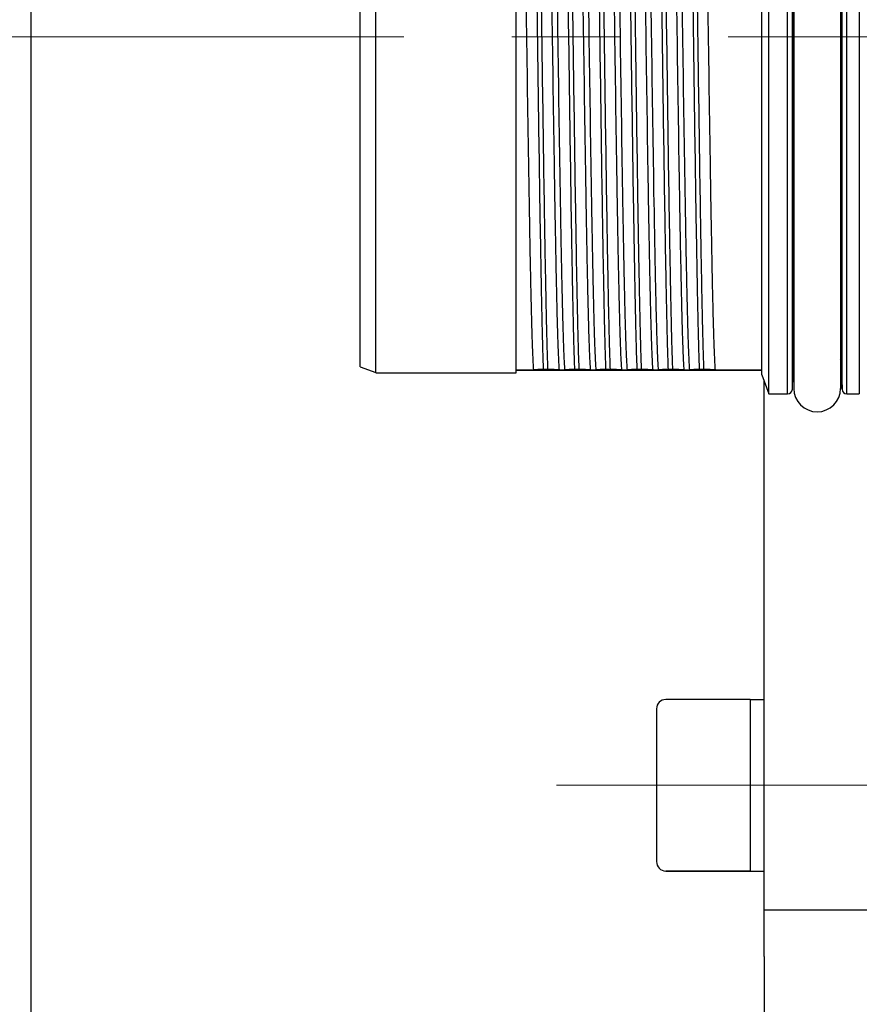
# Model space of a CAD drawing. Header units: millimetres. Extents: x 0 to 1300, y 0 to 891.
# Tile 18 of 148: x 548 to 575, y 247 to 279. Entities that reach past the tile are written whole.
import ezdxf

# ---------------------------------------------------------------- set-up
doc = ezdxf.new("R2010")
doc.units = ezdxf.units.MM
doc.header["$LTSCALE"] = 0.545669
doc.linetypes.add('CENTER', pattern=[50.8, 31.75, -6.35, 6.35, -6.35])
doc.layers.add('NoLayerName_001', color=7, linetype='Continuous')
doc.layers.add('NoLayerName_008', color=7, linetype='Continuous')
doc.styles.get("Standard").update_dxf_attribs({"font": 'txt', "bigfont": 'extfont2'})
doc.dimstyles.get("Standard").update_dxf_attribs({"dimtxt": 2.5, "dimasz": 2.5, "dimexe": 1, "dimexo": 1, "dimtad": 1, "dimdec": 3, "dimzin": 0, "dimdsep": 46, "dimtxsty": 'Standard', "dimcen": 2.5, "dimadec": 3, "dimazin": 0, "dimtfac": 0.75, "dimtdec": 3, "dimtmove": 0, "dimatfit": 3, "dimfxl": 1, "dimarcsym": 0})

# ---------------------------------------------------------------- blocks, each defined once
blk = doc.blocks.new('DIM_0002')
at = {"color": 3, "linetype": 'Continuous', "lineweight": 13}
blk.add_arc((60.066, 60.917), 60.066, 345, 255, dxfattribs=at)
blk = doc.blocks.new('_OPEN30')
at = {"color": 0, "linetype": 'ByBlock', "lineweight": -2}
for p, q in [((-1, 0.267949), (0, 0)), ((0, 0), (-1, -0.267949)), ((0, 0), (-1, 0))]:
    blk.add_line(p, q, dxfattribs=at)
blk = doc.blocks.new('*D31')
at = {"layer": 'Defpoints', "color": 0}
for p in [(544.868, 278.421), (544.968, 278.421), (592.159, 252.51), (592.185, 252.607), (529.907, 246.155)]:
    blk.add_point(p, dxfattribs=at)
at = {"layer": 'NoLayerName_001', "color": 0, "linetype": 'Continuous', "lineweight": 13}
for p, q in [((541.868, 278.421), (519.753, 278.421)), ((591.382, 249.612), (578.565, 201.776))]:
    blk.add_line(p, q, dxfattribs=at)
blk.add_arc((599.102, 278.421), 76.348, 183.37752, 251.62248, dxfattribs=at)
at = {"layer": 'NoLayerName_001', "color": 0, "lineweight": 13, "xscale": 4.5, "yscale": 4.5, "zscale": 4.5}
for p, rotation in [((522.753, 278.421), 91.68876122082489), ((579.341, 204.674), 343.3112387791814)]:
    blk.add_blockref('_OPEN30', p, dxfattribs=dict(at, rotation=rotation))
at = {"layer": 'NoLayerName_001', "color": 0, "lineweight": 13, "insert": (558.845, 223.659), "char_height": 10.5, "attachment_point": 5, "rotation": 323.6796}
blk.add_mtext('\\W0.8000;75%%d', dxfattribs=at)

msp = doc.modelspace()

# ---------------------------------------------------------------- linework, layer by layer
at = {"layer": 'NoLayerName_001', "color": 4, "linetype": 'Continuous', "lineweight": 25}
msp.add_line((548.60164849, 314.54442582), (548.60164849, 242.29724687), dxfattribs=at)
at = {"layer": 'NoLayerName_001', "color": 60, "linetype": 'Continuous', "lineweight": 25}
for p, q in [((572.85552496, 266.97083634), (572.85552496, 289.87083634)), ((574.74777202, 266.97083634), (574.74777202, 289.87083634)), ((575.15164849, 289.87083634), (575.15164849, 266.97083634)), ((573.00547356, 267.11690985), (573.00547356, 289.72476284)), ((573.05164849, 289.69583634), (573.05164849, 267.14583634)), ((574.55164849, 289.69583634), (574.55164849, 267.14583634)), ((574.59782342, 267.11690979), (574.59782342, 289.7247629)), ((572.03053657, 267.57842379), (572.03053657, 289.26324889)), ((564.15164849, 267.64583634), (564.15164849, 289.19583634)), ((573.0220454, 288.69589695), (573.0220454, 268.14577573)), ((574.58125158, 268.14577573), (574.58125158, 288.69589695)), ((573.02425649, 268.02469223), (573.02924593, 268.02476286)), ((574.57405105, 268.02476286), (574.57627482, 268.02473106)), ((574.57627482, 268.02473106), (574.57904049, 268.02469223)), ((564.15164849, 267.73696251), (564.70782527, 267.73696251)), ((572.03053657, 267.72083634), (564.15164849, 267.72083634)), ((565.16305597, 267.75703196), (565.02216783, 267.75703196)), ((565.54095637, 267.73696251), (565.70782527, 267.73696251)), ((566.16305597, 267.75703196), (566.02216783, 267.75703196)), ((566.54095637, 267.73696251), (566.70782527, 267.73696251)), ((567.16305597, 267.75703196), (567.02216783, 267.75703196)), ((567.54095637, 267.73696251), (567.70782527, 267.73696251)), ((568.16305597, 267.75703196), (568.02216783, 267.75703196)), ((568.54095637, 267.73696251), (568.70782527, 267.73696251)), ((569.16305597, 267.75703196), (569.02216783, 267.75703196)), ((569.54095637, 267.73696251), (569.70782527, 267.73696251)), ((570.16305597, 267.75703196), (570.02216783, 267.75703196)), ((570.54095637, 267.73696251), (572.03053657, 267.73696251))]:
    msp.add_line(p, q, dxfattribs=at)
at = {"layer": 'NoLayerName_001', "color": 4, "linetype": 'CENTER', "lineweight": 13}
for p, q in [((643.70880777, 278.42083634), (544.86792751, 278.42083634)), ((565.4451685, 254.41916885), (575.97194042, 254.41916885))]:
    msp.add_line(p, q, dxfattribs=at)
at = {"layer": 'NoLayerName_001', "color": 7, "linetype": 'Continuous', "lineweight": 25}
for p, q in [((572.1016485, 248.92300452), (572.1016485, 267.38295793)), ((571.65164849, 257.16916885), (568.95164849, 257.16916885)), ((571.65164849, 257.16916885), (571.65164849, 251.66916885)), ((571.65164849, 257.16916885), (572.10164849, 257.16916885)), ((568.65164849, 256.86916885), (568.65164849, 251.96916885)), ((568.65164849, 255.37300453), (568.65164849, 251.96916885)), ((568.95164849, 251.66916885), (571.65164849, 251.66916885)), ((571.65164849, 251.66916885), (568.95164849, 251.66916885)), ((571.65164849, 251.66916885), (572.10164849, 251.66916885)), ((572.10164849, 250.42083634), (586.10164849, 250.42083634)), ((572.1016485, 248.92300452), (572.1016485, 234.42083634))]:
    msp.add_line(p, q, dxfattribs=at)
at = {"layer": 'NoLayerName_001', "color": 60, "linetype": 'Continuous', "lineweight": 25}
for centre, radius, start, end in [((573.17919428, 268.02083634), 0.15, 148.697739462, 178.5), ((574.42410271, 268.02083634), 0.15, 1.5, 31.302260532), ((573.80164849, 267.14583634), 0.75, 180, 0), ((572.85552496, 267.12083634), 0.15, 270, 358.500021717), ((574.74777202, 267.12083634), 0.15, 181.500002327, 270)]:
    msp.add_arc(centre, radius, start, end, dxfattribs=at)
at = {"layer": 'NoLayerName_001', "color": 7, "linetype": 'Continuous', "lineweight": 25}
for centre, start, end in [((568.95164849, 256.86916885), 90, 180), ((568.95164849, 251.96916885), 180, 270)]:
    msp.add_arc(centre, 0.3, start, end, dxfattribs=at)
at = {"layer": 'NoLayerName_001', "color": 60, "linetype": 'Continuous', "lineweight": 25}
for points, knots in [([(564.26234061, 289.10471017), (564.26762428, 289.02572606), (564.2793956, 288.86782896), (564.28982875, 288.63055717), (564.29962814, 288.39328164), (564.30790433, 288.15593921), (564.31778726, 287.83944605), (564.32882032, 287.44379097), (564.34070591, 286.96897317), (564.35334995, 286.41499174), (564.36980332, 285.62355329), (564.39342663, 284.3571979), (564.46695299, 279.92479629), (564.52223773, 275.4921027), (564.59580299, 271.45556494), (564.61337655, 270.58497245), (564.62748257, 269.95184192), (564.63933935, 269.47702354), (564.64793659, 269.16049472), (564.65481835, 268.92310965), (564.66238474, 268.68574945), (564.67065756, 268.4484116), (564.68048709, 268.21113336), (564.69047836, 267.97383185), (564.70248895, 267.8159421), (564.70782527, 267.73696251)], [0, 0, 0, 0, 0.2374819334, 0.4749638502, 0.7124438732, 0.9499280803, 1.1874158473, 1.6623868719, 2.1373509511, 2.6123145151, 3.3247628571, 4.5121777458, 6.4120386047, 16.6237909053, 17.8112038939, 18.5236526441, 19.2360993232, 19.7110646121, 19.9485500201, 20.1860358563, 20.4235177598, 20.6609932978, 20.8984730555, 21.1359793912, 21.3734583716, 21.3734583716, 21.3734583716, 21.3734583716]), ([(564.64024102, 289.08464073), (564.64409615, 288.97531751), (564.65223433, 288.75668451), (564.66187433, 288.42864903), (564.67381195, 287.99124583), (564.68687694, 287.44444353), (564.70321218, 286.67887867), (564.72399109, 285.58516246), (564.75536195, 283.72577423), (564.82010264, 279.3506016), (564.87470901, 275.0846818), (564.93463588, 271.47526617), (564.95281572, 270.49091291), (564.96838917, 269.72533238), (564.98074575, 269.17851312), (564.99148481, 268.74107516), (565.00032513, 268.41301659), (565.01011367, 268.08498494), (565.0182871, 267.86635398), (565.02216783, 267.75703196)], [0, 0, 0, 0, 0.3281735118, 0.6563495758, 0.984525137, 1.6408723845, 2.2972197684, 3.2817415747, 4.9226099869, 7.8761744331, 16.4086917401, 17.7213883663, 18.7059077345, 19.3622533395, 20.0186037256, 20.3467827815, 20.6749615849, 21.0031367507, 21.3313094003, 21.3313094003, 21.3313094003, 21.3313094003]), ([(564.78112915, 289.08464073), (564.78498428, 288.97531751), (564.79312246, 288.75668451), (564.80276246, 288.42864903), (564.81470009, 287.99124583), (564.82776507, 287.44444353), (564.84410032, 286.67887867), (564.86487922, 285.58516246), (564.89625008, 283.72577423), (564.96099077, 279.3506016), (565.01559714, 275.0846818), (565.07552401, 271.47526617), (565.09370385, 270.49091291), (565.10927731, 269.72533238), (565.12163388, 269.17851312), (565.13237294, 268.74107516), (565.14121326, 268.41301659), (565.1510018, 268.08498494), (565.15917524, 267.86635398), (565.16305597, 267.75703196)], [0, 0, 0, 0, 0.3281735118, 0.6563495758, 0.984525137, 1.6408723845, 2.2972197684, 3.2817415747, 4.9226099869, 7.8761744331, 16.4086917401, 17.7213883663, 18.7059077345, 19.3622533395, 20.0186037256, 20.3467827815, 20.6749615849, 21.0031367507, 21.3313094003, 21.3313094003, 21.3313094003, 21.3313094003]), ([(565.54095637, 267.73696251), (565.5356727, 267.81594663), (565.52390138, 267.97384372), (565.51346823, 268.21111551), (565.50366884, 268.44839104), (565.49539265, 268.68573347), (565.48550973, 269.00222664), (565.47447666, 269.39788171), (565.46259108, 269.87269951), (565.44994703, 270.42668094), (565.43349366, 271.2181194), (565.40987035, 272.48447479), (565.33634399, 276.91687639), (565.28105925, 281.34956999), (565.20749399, 285.38610774), (565.18992044, 286.25670023), (565.17581441, 286.88983076), (565.16395763, 287.36464914), (565.1553604, 287.68117797), (565.14847863, 287.91856303), (565.14091224, 288.15592324), (565.13263942, 288.39326109), (565.1228099, 288.63053933), (565.11281862, 288.86784083), (565.10080804, 289.02573058), (565.09547171, 289.10471017)], [0, 0, 0, 0, 0.2374819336, 0.47496385, 0.7124438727, 0.9499280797, 1.1874158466, 1.6623868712, 2.1373509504, 2.6123145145, 3.3247628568, 4.5121777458, 6.4120386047, 16.6237909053, 17.8112038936, 18.5236526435, 19.2360993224, 19.7110646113, 19.9485500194, 20.186035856, 20.4235177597, 20.660993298, 20.8984730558, 21.1359793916, 21.3734583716, 21.3734583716, 21.3734583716, 21.3734583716]), ([(565.26234061, 289.10471017), (565.26762428, 289.02572606), (565.2793956, 288.86782896), (565.28982875, 288.63055717), (565.29962814, 288.39328164), (565.30790433, 288.15593921), (565.31778726, 287.83944605), (565.32882032, 287.44379097), (565.34070591, 286.96897317), (565.35334995, 286.41499174), (565.36980332, 285.62355329), (565.39342663, 284.3571979), (565.46695299, 279.92479629), (565.52223773, 275.4921027), (565.59580299, 271.45556494), (565.61337655, 270.58497245), (565.62748257, 269.95184192), (565.63933935, 269.47702354), (565.64793659, 269.16049472), (565.65481835, 268.92310965), (565.66238474, 268.68574945), (565.67065756, 268.4484116), (565.68048709, 268.21113336), (565.69047836, 267.97383185), (565.70248895, 267.8159421), (565.70782527, 267.73696251)], [0, 0, 0, 0, 0.2374819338, 0.4749638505, 0.7124438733, 0.9499280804, 1.1874158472, 1.6623868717, 2.1373509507, 2.6123145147, 3.3247628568, 4.5121777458, 6.4120386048, 16.6237909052, 17.8112038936, 18.5236526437, 19.236099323, 19.7110646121, 19.9485500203, 20.1860358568, 20.4235177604, 20.6609932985, 20.8984730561, 21.1359793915, 21.3734583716, 21.3734583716, 21.3734583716, 21.3734583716]), ([(565.64024102, 289.08464073), (565.64409615, 288.97531751), (565.65223433, 288.75668451), (565.66187433, 288.42864903), (565.67381195, 287.99124583), (565.68687694, 287.44444353), (565.70321218, 286.67887867), (565.72399109, 285.58516246), (565.75536195, 283.72577423), (565.82010264, 279.3506016), (565.87470901, 275.0846818), (565.93463588, 271.47526617), (565.95281572, 270.49091291), (565.96838917, 269.72533238), (565.98074575, 269.17851312), (565.99148481, 268.74107516), (566.00032513, 268.41301659), (566.01011367, 268.08498494), (566.0182871, 267.86635398), (566.02216783, 267.75703196)], [0, 0, 0, 0, 0.3281735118, 0.6563495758, 0.984525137, 1.6408723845, 2.2972197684, 3.2817415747, 4.9226099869, 7.8761744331, 16.4086917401, 17.7213883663, 18.7059077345, 19.3622533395, 20.0186037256, 20.3467827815, 20.6749615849, 21.0031367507, 21.3313094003, 21.3313094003, 21.3313094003, 21.3313094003]), ([(565.78112915, 289.08464073), (565.78498428, 288.97531751), (565.79312246, 288.75668451), (565.80276246, 288.42864903), (565.81470009, 287.99124583), (565.82776507, 287.44444353), (565.84410032, 286.67887867), (565.86487922, 285.58516246), (565.89625008, 283.72577423), (565.96099077, 279.3506016), (566.01559714, 275.0846818), (566.07552401, 271.47526617), (566.09370385, 270.49091291), (566.10927731, 269.72533238), (566.12163388, 269.17851312), (566.13237294, 268.74107516), (566.14121326, 268.41301659), (566.1510018, 268.08498494), (566.15917524, 267.86635398), (566.16305597, 267.75703196)], [0, 0, 0, 0, 0.3281735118, 0.6563495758, 0.984525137, 1.6408723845, 2.2972197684, 3.2817415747, 4.9226099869, 7.8761744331, 16.4086917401, 17.7213883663, 18.7059077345, 19.3622533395, 20.0186037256, 20.3467827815, 20.6749615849, 21.0031367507, 21.3313094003, 21.3313094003, 21.3313094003, 21.3313094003]), ([(566.54095637, 267.73696251), (566.5356727, 267.81594663), (566.52390138, 267.97384372), (566.51346823, 268.21111551), (566.50366884, 268.44839104), (566.49539265, 268.68573347), (566.48550972, 269.00222664), (566.47447666, 269.39788171), (566.46259108, 269.87269951), (566.44994703, 270.42668094), (566.43349366, 271.2181194), (566.40987035, 272.48447479), (566.33634399, 276.91687639), (566.28105925, 281.34956999), (566.20749399, 285.38610774), (566.18992044, 286.25670023), (566.17581441, 286.88983077), (566.16395763, 287.36464914), (566.1553604, 287.68117797), (566.14847863, 287.91856303), (566.14091224, 288.15592324), (566.13263942, 288.39326109), (566.1228099, 288.63053933), (566.11281862, 288.86784083), (566.10080804, 289.02573058), (566.09547171, 289.10471017)], [0, 0, 0, 0, 0.2374819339, 0.4749638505, 0.7124438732, 0.9499280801, 1.1874158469, 1.6623868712, 2.1373509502, 2.6123145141, 3.3247628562, 4.512177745, 6.412038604, 16.6237909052, 17.8112038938, 18.5236526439, 19.2360993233, 19.7110646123, 19.9485500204, 20.1860358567, 20.4235177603, 20.6609932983, 20.8984730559, 21.1359793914, 21.3734583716, 21.3734583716, 21.3734583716, 21.3734583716]), ([(566.26234061, 289.10471017), (566.26762428, 289.02572606), (566.2793956, 288.86782896), (566.28982875, 288.63055717), (566.29962814, 288.39328164), (566.30790433, 288.15593921), (566.31778726, 287.83944605), (566.32882032, 287.44379097), (566.34070591, 286.96897317), (566.35334995, 286.41499174), (566.36980332, 285.62355329), (566.39342663, 284.3571979), (566.46695299, 279.92479629), (566.52223773, 275.4921027), (566.59580299, 271.45556494), (566.61337655, 270.58497245), (566.62748257, 269.95184192), (566.63933935, 269.47702354), (566.64793659, 269.16049472), (566.65481835, 268.92310965), (566.66238474, 268.68574945), (566.67065756, 268.4484116), (566.68048709, 268.21113336), (566.69047836, 267.97383185), (566.70248895, 267.8159421), (566.70782527, 267.73696251)], [0, 0, 0, 0, 0.2374819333, 0.4749638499, 0.7124438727, 0.9499280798, 1.1874158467, 1.6623868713, 2.1373509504, 2.6123145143, 3.3247628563, 4.5121777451, 6.4120386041, 16.6237909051, 17.8112038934, 18.5236526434, 19.2360993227, 19.7110646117, 19.9485500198, 20.1860358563, 20.4235177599, 20.660993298, 20.8984730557, 21.1359793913, 21.3734583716, 21.3734583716, 21.3734583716, 21.3734583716]), ([(566.64024102, 289.08464073), (566.64409615, 288.97531751), (566.65223433, 288.75668451), (566.66187433, 288.42864903), (566.67381195, 287.99124583), (566.68687694, 287.44444353), (566.70321218, 286.67887867), (566.72399109, 285.58516246), (566.75536195, 283.72577423), (566.82010264, 279.3506016), (566.87470901, 275.0846818), (566.93463588, 271.47526617), (566.95281572, 270.49091291), (566.96838917, 269.72533238), (566.98074575, 269.17851312), (566.99148481, 268.74107516), (567.00032513, 268.41301659), (567.01011367, 268.08498494), (567.0182871, 267.86635398), (567.02216783, 267.75703196)], [0, 0, 0, 0, 0.3281735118, 0.6563495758, 0.984525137, 1.6408723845, 2.2972197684, 3.2817415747, 4.9226099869, 7.8761744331, 16.4086917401, 17.7213883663, 18.7059077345, 19.3622533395, 20.0186037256, 20.3467827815, 20.6749615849, 21.0031367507, 21.3313094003, 21.3313094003, 21.3313094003, 21.3313094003]), ([(566.78112915, 289.08464073), (566.78498428, 288.97531751), (566.79312246, 288.75668451), (566.80276246, 288.42864903), (566.81470009, 287.99124583), (566.82776507, 287.44444353), (566.84410032, 286.67887867), (566.86487922, 285.58516246), (566.89625008, 283.72577423), (566.96099077, 279.3506016), (567.01559714, 275.0846818), (567.07552401, 271.47526617), (567.09370385, 270.49091291), (567.10927731, 269.72533238), (567.12163388, 269.17851312), (567.13237294, 268.74107516), (567.14121326, 268.41301659), (567.1510018, 268.08498494), (567.15917524, 267.86635398), (567.16305597, 267.75703196)], [0, 0, 0, 0, 0.3281735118, 0.6563495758, 0.984525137, 1.6408723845, 2.2972197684, 3.2817415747, 4.9226099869, 7.8761744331, 16.4086917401, 17.7213883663, 18.7059077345, 19.3622533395, 20.0186037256, 20.3467827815, 20.6749615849, 21.0031367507, 21.3313094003, 21.3313094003, 21.3313094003, 21.3313094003]), ([(567.54095637, 267.73696251), (567.5356727, 267.81594663), (567.52390138, 267.97384372), (567.51346823, 268.21111551), (567.50366884, 268.44839104), (567.49539265, 268.68573347), (567.48550973, 269.00222664), (567.47447666, 269.39788171), (567.46259108, 269.87269951), (567.44994703, 270.42668094), (567.43349366, 271.2181194), (567.40987035, 272.48447479), (567.33634399, 276.91687639), (567.28105925, 281.34956999), (567.20749399, 285.38610774), (567.18992044, 286.25670023), (567.17581441, 286.88983076), (567.16395763, 287.36464914), (567.1553604, 287.68117797), (567.14847863, 287.91856303), (567.14091224, 288.15592324), (567.13263942, 288.39326109), (567.1228099, 288.63053933), (567.11281862, 288.86784083), (567.10080804, 289.02573058), (567.09547171, 289.10471017)], [0, 0, 0, 0, 0.2374819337, 0.4749638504, 0.7124438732, 0.9499280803, 1.1874158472, 1.6623868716, 2.1373509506, 2.6123145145, 3.3247628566, 4.5121777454, 6.4120386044, 16.6237909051, 17.8112038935, 18.5236526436, 19.2360993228, 19.7110646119, 19.9485500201, 20.1860358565, 20.42351776, 20.6609932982, 20.8984730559, 21.1359793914, 21.3734583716, 21.3734583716, 21.3734583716, 21.3734583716]), ([(567.26234061, 289.10471017), (567.26762428, 289.02572606), (567.2793956, 288.86782896), (567.28982875, 288.63055717), (567.29962814, 288.39328164), (567.30790433, 288.15593921), (567.31778726, 287.83944605), (567.32882032, 287.44379097), (567.34070591, 286.96897317), (567.35334995, 286.41499174), (567.36980332, 285.62355329), (567.39342663, 284.3571979), (567.46695299, 279.92479629), (567.52223773, 275.4921027), (567.59580299, 271.45556494), (567.61337655, 270.58497245), (567.62748257, 269.95184192), (567.63933935, 269.47702354), (567.64793659, 269.16049472), (567.65481835, 268.92310965), (567.66238474, 268.68574945), (567.67065756, 268.4484116), (567.68048709, 268.21113336), (567.69047836, 267.97383185), (567.70248895, 267.8159421), (567.70782527, 267.73696251)], [0, 0, 0, 0, 0.2374819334, 0.4749638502, 0.7124438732, 0.9499280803, 1.1874158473, 1.6623868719, 2.1373509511, 2.6123145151, 3.3247628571, 4.5121777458, 6.4120386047, 16.6237909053, 17.8112038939, 18.5236526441, 19.2360993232, 19.7110646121, 19.9485500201, 20.1860358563, 20.4235177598, 20.6609932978, 20.8984730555, 21.1359793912, 21.3734583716, 21.3734583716, 21.3734583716, 21.3734583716]), ([(567.64024102, 289.08464073), (567.64409615, 288.97531751), (567.65223433, 288.75668451), (567.66187433, 288.42864903), (567.67381195, 287.99124583), (567.68687694, 287.44444353), (567.70321218, 286.67887867), (567.72399109, 285.58516246), (567.75536195, 283.72577423), (567.82010264, 279.3506016), (567.87470901, 275.0846818), (567.93463588, 271.47526617), (567.95281572, 270.49091291), (567.96838917, 269.72533238), (567.98074575, 269.17851312), (567.99148481, 268.74107516), (568.00032513, 268.41301659), (568.01011367, 268.08498494), (568.0182871, 267.86635398), (568.02216783, 267.75703196)], [0, 0, 0, 0, 0.3281735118, 0.6563495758, 0.984525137, 1.6408723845, 2.2972197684, 3.2817415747, 4.9226099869, 7.8761744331, 16.4086917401, 17.7213883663, 18.7059077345, 19.3622533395, 20.0186037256, 20.3467827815, 20.6749615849, 21.0031367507, 21.3313094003, 21.3313094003, 21.3313094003, 21.3313094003]), ([(567.78112915, 289.08464073), (567.78498428, 288.97531751), (567.79312246, 288.75668451), (567.80276246, 288.42864903), (567.81470009, 287.99124583), (567.82776507, 287.44444353), (567.84410032, 286.67887867), (567.86487922, 285.58516246), (567.89625008, 283.72577423), (567.96099077, 279.3506016), (568.01559714, 275.0846818), (568.07552401, 271.47526617), (568.09370385, 270.49091291), (568.10927731, 269.72533238), (568.12163388, 269.17851312), (568.13237294, 268.74107516), (568.14121326, 268.41301659), (568.1510018, 268.08498494), (568.15917524, 267.86635398), (568.16305597, 267.75703196)], [0, 0, 0, 0, 0.3281735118, 0.6563495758, 0.984525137, 1.6408723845, 2.2972197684, 3.2817415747, 4.9226099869, 7.8761744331, 16.4086917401, 17.7213883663, 18.7059077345, 19.3622533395, 20.0186037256, 20.3467827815, 20.6749615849, 21.0031367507, 21.3313094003, 21.3313094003, 21.3313094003, 21.3313094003]), ([(568.54095637, 267.73696251), (568.5356727, 267.81594663), (568.52390138, 267.97384372), (568.51346823, 268.21111551), (568.50366884, 268.44839104), (568.49539265, 268.68573347), (568.48550973, 269.00222664), (568.47447666, 269.39788171), (568.46259108, 269.87269951), (568.44994703, 270.42668094), (568.43349366, 271.2181194), (568.40987035, 272.48447479), (568.33634399, 276.91687639), (568.28105925, 281.34956999), (568.20749399, 285.38610774), (568.18992044, 286.25670023), (568.17581441, 286.88983076), (568.16395763, 287.36464914), (568.1553604, 287.68117797), (568.14847863, 287.91856303), (568.14091224, 288.15592324), (568.13263942, 288.39326109), (568.1228099, 288.63053933), (568.11281862, 288.86784083), (568.10080804, 289.02573058), (568.09547171, 289.10471017)], [0, 0, 0, 0, 0.2374819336, 0.47496385, 0.7124438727, 0.9499280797, 1.1874158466, 1.6623868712, 2.1373509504, 2.6123145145, 3.3247628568, 4.5121777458, 6.4120386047, 16.6237909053, 17.8112038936, 18.5236526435, 19.2360993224, 19.7110646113, 19.9485500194, 20.186035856, 20.4235177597, 20.660993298, 20.8984730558, 21.1359793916, 21.3734583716, 21.3734583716, 21.3734583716, 21.3734583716]), ([(568.26234061, 289.10471017), (568.26762428, 289.02572606), (568.2793956, 288.86782896), (568.28982875, 288.63055717), (568.29962814, 288.39328164), (568.30790433, 288.15593921), (568.31778726, 287.83944605), (568.32882032, 287.44379097), (568.34070591, 286.96897317), (568.35334995, 286.41499174), (568.36980332, 285.62355329), (568.39342663, 284.3571979), (568.46695299, 279.92479629), (568.52223773, 275.4921027), (568.59580299, 271.45556494), (568.61337655, 270.58497245), (568.62748257, 269.95184192), (568.63933935, 269.47702354), (568.64793659, 269.16049472), (568.65481835, 268.92310965), (568.66238474, 268.68574945), (568.67065756, 268.4484116), (568.68048709, 268.21113336), (568.69047836, 267.97383185), (568.70248895, 267.8159421), (568.70782527, 267.73696251)], [0, 0, 0, 0, 0.2374819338, 0.4749638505, 0.7124438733, 0.9499280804, 1.1874158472, 1.6623868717, 2.1373509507, 2.6123145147, 3.3247628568, 4.5121777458, 6.4120386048, 16.6237909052, 17.8112038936, 18.5236526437, 19.236099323, 19.7110646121, 19.9485500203, 20.1860358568, 20.4235177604, 20.6609932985, 20.8984730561, 21.1359793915, 21.3734583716, 21.3734583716, 21.3734583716, 21.3734583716]), ([(568.64024102, 289.08464073), (568.64409615, 288.97531751), (568.65223433, 288.75668451), (568.66187433, 288.42864903), (568.67381195, 287.99124583), (568.68687694, 287.44444353), (568.70321218, 286.67887867), (568.72399109, 285.58516246), (568.75536195, 283.72577423), (568.82010264, 279.3506016), (568.87470901, 275.0846818), (568.93463588, 271.47526617), (568.95281572, 270.49091291), (568.96838917, 269.72533238), (568.98074575, 269.17851312), (568.99148481, 268.74107516), (569.00032513, 268.41301659), (569.01011367, 268.08498494), (569.0182871, 267.86635398), (569.02216783, 267.75703196)], [0, 0, 0, 0, 0.3281735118, 0.6563495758, 0.984525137, 1.6408723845, 2.2972197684, 3.2817415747, 4.9226099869, 7.8761744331, 16.4086917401, 17.7213883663, 18.7059077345, 19.3622533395, 20.0186037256, 20.3467827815, 20.6749615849, 21.0031367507, 21.3313094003, 21.3313094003, 21.3313094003, 21.3313094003]), ([(568.78112915, 289.08464073), (568.78498428, 288.97531751), (568.79312246, 288.75668451), (568.80276246, 288.42864903), (568.81470009, 287.99124583), (568.82776507, 287.44444353), (568.84410032, 286.67887867), (568.86487922, 285.58516246), (568.89625008, 283.72577423), (568.96099077, 279.3506016), (569.01559714, 275.0846818), (569.07552401, 271.47526617), (569.09370385, 270.49091291), (569.10927731, 269.72533238), (569.12163388, 269.17851312), (569.13237294, 268.74107516), (569.14121326, 268.41301659), (569.1510018, 268.08498494), (569.15917524, 267.86635398), (569.16305597, 267.75703196)], [0, 0, 0, 0, 0.3281735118, 0.6563495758, 0.984525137, 1.6408723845, 2.2972197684, 3.2817415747, 4.9226099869, 7.8761744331, 16.4086917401, 17.7213883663, 18.7059077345, 19.3622533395, 20.0186037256, 20.3467827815, 20.6749615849, 21.0031367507, 21.3313094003, 21.3313094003, 21.3313094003, 21.3313094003]), ([(569.54095637, 267.73696251), (569.5356727, 267.81594663), (569.52390138, 267.97384372), (569.51346823, 268.21111551), (569.50366884, 268.44839104), (569.49539265, 268.68573347), (569.48550972, 269.00222664), (569.47447666, 269.39788171), (569.46259108, 269.87269951), (569.44994703, 270.42668094), (569.43349366, 271.2181194), (569.40987035, 272.48447479), (569.33634399, 276.91687639), (569.28105925, 281.34956999), (569.20749399, 285.38610774), (569.18992044, 286.25670023), (569.17581441, 286.88983077), (569.16395763, 287.36464914), (569.1553604, 287.68117797), (569.14847863, 287.91856303), (569.14091224, 288.15592324), (569.13263942, 288.39326109), (569.1228099, 288.63053933), (569.11281862, 288.86784083), (569.10080804, 289.02573058), (569.09547171, 289.10471017)], [0, 0, 0, 0, 0.2374819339, 0.4749638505, 0.7124438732, 0.9499280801, 1.1874158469, 1.6623868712, 2.1373509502, 2.6123145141, 3.3247628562, 4.512177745, 6.412038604, 16.6237909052, 17.8112038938, 18.5236526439, 19.2360993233, 19.7110646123, 19.9485500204, 20.1860358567, 20.4235177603, 20.6609932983, 20.8984730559, 21.1359793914, 21.3734583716, 21.3734583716, 21.3734583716, 21.3734583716]), ([(569.26234061, 289.10471017), (569.26762428, 289.02572606), (569.2793956, 288.86782896), (569.28982875, 288.63055717), (569.29962814, 288.39328164), (569.30790433, 288.15593921), (569.31778726, 287.83944605), (569.32882032, 287.44379097), (569.34070591, 286.96897317), (569.35334995, 286.41499174), (569.36980332, 285.62355329), (569.39342663, 284.3571979), (569.46695299, 279.92479629), (569.52223773, 275.4921027), (569.59580299, 271.45556494), (569.61337655, 270.58497245), (569.62748257, 269.95184192), (569.63933935, 269.47702354), (569.64793659, 269.16049472), (569.65481835, 268.92310965), (569.66238474, 268.68574945), (569.67065756, 268.4484116), (569.68048709, 268.21113336), (569.69047836, 267.97383185), (569.70248895, 267.8159421), (569.70782527, 267.73696251)], [0, 0, 0, 0, 0.2374819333, 0.4749638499, 0.7124438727, 0.9499280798, 1.1874158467, 1.6623868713, 2.1373509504, 2.6123145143, 3.3247628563, 4.5121777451, 6.4120386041, 16.6237909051, 17.8112038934, 18.5236526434, 19.2360993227, 19.7110646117, 19.9485500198, 20.1860358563, 20.4235177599, 20.660993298, 20.8984730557, 21.1359793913, 21.3734583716, 21.3734583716, 21.3734583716, 21.3734583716]), ([(569.64024102, 289.08464073), (569.64409615, 288.97531751), (569.65223433, 288.75668451), (569.66187433, 288.42864903), (569.67381195, 287.99124583), (569.68687694, 287.44444353), (569.70321218, 286.67887867), (569.72399109, 285.58516246), (569.75536195, 283.72577423), (569.82010264, 279.3506016), (569.87470901, 275.0846818), (569.93463588, 271.47526617), (569.95281572, 270.49091291), (569.96838917, 269.72533238), (569.98074575, 269.17851312), (569.99148481, 268.74107516), (570.00032513, 268.41301659), (570.01011367, 268.08498494), (570.0182871, 267.86635398), (570.02216783, 267.75703196)], [0, 0, 0, 0, 0.3281735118, 0.6563495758, 0.984525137, 1.6408723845, 2.2972197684, 3.2817415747, 4.9226099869, 7.8761744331, 16.4086917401, 17.7213883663, 18.7059077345, 19.3622533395, 20.0186037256, 20.3467827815, 20.6749615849, 21.0031367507, 21.3313094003, 21.3313094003, 21.3313094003, 21.3313094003]), ([(569.78112915, 289.08464073), (569.78498428, 288.97531751), (569.79312246, 288.75668451), (569.80276246, 288.42864903), (569.81470009, 287.99124583), (569.82776507, 287.44444353), (569.84410032, 286.67887867), (569.86487922, 285.58516246), (569.89625008, 283.72577423), (569.96099077, 279.3506016), (570.01559714, 275.0846818), (570.07552401, 271.47526617), (570.09370385, 270.49091291), (570.10927731, 269.72533238), (570.12163388, 269.17851312), (570.13237294, 268.74107516), (570.14121326, 268.41301659), (570.1510018, 268.08498494), (570.15917524, 267.86635398), (570.16305597, 267.75703196)], [0, 0, 0, 0, 0.3281735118, 0.6563495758, 0.984525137, 1.6408723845, 2.2972197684, 3.2817415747, 4.9226099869, 7.8761744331, 16.4086917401, 17.7213883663, 18.7059077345, 19.3622533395, 20.0186037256, 20.3467827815, 20.6749615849, 21.0031367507, 21.3313094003, 21.3313094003, 21.3313094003, 21.3313094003]), ([(570.54095637, 267.73696251), (570.5356727, 267.81594663), (570.52390138, 267.97384372), (570.51346823, 268.21111551), (570.50366884, 268.44839104), (570.49539265, 268.68573347), (570.48550973, 269.00222664), (570.47447666, 269.39788171), (570.46259108, 269.87269951), (570.44994703, 270.42668094), (570.43349366, 271.2181194), (570.40987035, 272.48447479), (570.33634399, 276.91687639), (570.28105925, 281.34956999), (570.20749399, 285.38610774), (570.18992044, 286.25670023), (570.17581441, 286.88983076), (570.16395763, 287.36464914), (570.1553604, 287.68117797), (570.14847863, 287.91856303), (570.14091224, 288.15592324), (570.13263942, 288.39326109), (570.1228099, 288.63053933), (570.11281862, 288.86784083), (570.10080804, 289.02573058), (570.09547171, 289.10471017)], [0, 0, 0, 0, 0.2374819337, 0.4749638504, 0.7124438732, 0.9499280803, 1.1874158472, 1.6623868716, 2.1373509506, 2.6123145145, 3.3247628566, 4.5121777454, 6.4120386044, 16.6237909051, 17.8112038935, 18.5236526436, 19.2360993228, 19.7110646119, 19.9485500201, 20.1860358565, 20.42351776, 20.6609932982, 20.8984730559, 21.1359793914, 21.3734583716, 21.3734583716, 21.3734583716, 21.3734583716]), ([(573.0220454, 268.14577573), (573.02210884, 268.14722521), (573.02220105, 268.15012951), (573.02254891, 268.15447969), (573.02301967, 268.15882692), (573.02363414, 268.16316494), (573.02438416, 268.16748859), (573.02526938, 268.17179241), (573.02628735, 268.17607103), (573.02743619, 268.18031904), (573.02871387, 268.18453106), (573.03011838, 268.18870169), (573.03164772, 268.19282554), (573.0332999, 268.1968972), (573.03507292, 268.20091128), (573.03696478, 268.20486238), (573.03897357, 268.2087454), (573.04109828, 268.212556), (573.04333544, 268.21629306), (573.04568781, 268.21995226), (573.048137, 268.22354521), (573.04987462, 268.22586452), (573.05073028, 268.22703361)], [0, 0, 0, 0, 0.004352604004, 0.008715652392, 0.01308819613, 0.017469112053, 0.021857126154, 0.026250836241, 0.030648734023, 0.035049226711, 0.03945065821, 0.04385133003, 0.048249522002, 0.052643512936, 0.057031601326, 0.06141212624, 0.065783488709, 0.070145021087, 0.074498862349, 0.078847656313, 0.08319397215, 0.087540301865, 0.087540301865, 0.087540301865, 0.087540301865]), ([(573.0220454, 268.14577573), (573.02205054, 268.13859238), (573.0220494, 268.12691967), (573.02208823, 268.11165736), (573.02213775, 268.09999151), (573.0222249, 268.08652777), (573.02232918, 268.07485166), (573.02241737, 268.06586311), (573.02246381, 268.06226501), (573.02250568, 268.05957585), (573.02255628, 268.05689747), (573.0226604, 268.05244761), (573.02279664, 268.04798282), (573.02291312, 268.04254319), (573.02291722, 268.03886129), (573.02302712, 268.03524157), (573.02318834, 268.03269285), (573.02367619, 268.03016569), (573.02365299, 268.02747523), (573.02409214, 268.02563451), (573.02425649, 268.02469223)], [0, 0, 0, 0, 0.02155006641, 0.0350181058, 0.04578703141, 0.05654791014, 0.07541014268, 0.08081673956, 0.08351483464, 0.0862053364, 0.08888517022, 0.09155139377, 0.0995585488, 0.10228555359, 0.10787402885, 0.11060187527, 0.11315158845, 0.1155249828, 0.11830244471, 0.12117195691, 0.12117195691, 0.12117195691, 0.12117195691]), ([(573.02425643, 268.02469223), (573.0243447, 268.02660064), (573.02446504, 268.03042949), (573.02498702, 268.03616498), (573.02570837, 268.04190016), (573.02666244, 268.04762158), (573.02783514, 268.05331764), (573.02922516, 268.05897624), (573.03082779, 268.06458541), (573.0326392, 268.07013316), (573.03465539, 268.07560747), (573.03687223, 268.08099644), (573.03928631, 268.08628766), (573.04189143, 268.09147065), (573.04469192, 268.09652781), (573.04765293, 268.10146787), (573.049813, 268.10463171), (573.05086688, 268.10622524)], [0, 0, 0, 0, 0.005731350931, 0.011488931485, 0.017269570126, 0.023069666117, 0.02888527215, 0.034712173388, 0.040545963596, 0.04638211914, 0.052216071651, 0.0580432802, 0.063859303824, 0.069659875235, 0.075440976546, 0.08119891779, 0.086930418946, 0.086930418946, 0.086930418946, 0.086930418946]), ([(574.57904021, 268.02469222), (574.57895199, 268.0266007), (574.57883174, 268.03042968), (574.57830988, 268.03616537), (574.57758864, 268.04190077), (574.57663466, 268.04762241), (574.57546204, 268.05331868), (574.57407207, 268.05897751), (574.57246949, 268.0645869), (574.5706581, 268.07013488), (574.56864193, 268.0756094), (574.56642509, 268.08099859), (574.56401099, 268.08629003), (574.56140585, 268.09147323), (574.55860531, 268.09653059), (574.55564425, 268.10147084), (574.55348412, 268.1046348), (574.55243022, 268.10622839)], [0, 0, 0, 0, 0.005731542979, 0.011489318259, 0.017270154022, 0.023070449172, 0.028886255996, 0.034713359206, 0.040547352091, 0.046383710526, 0.052217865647, 0.058045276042, 0.063861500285, 0.069662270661, 0.075443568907, 0.081201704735, 0.086933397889, 0.086933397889, 0.086933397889, 0.086933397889]), ([(574.58125158, 268.14577573), (574.58118814, 268.14722521), (574.58109593, 268.15012951), (574.58074807, 268.15447968), (574.58027731, 268.15882691), (574.57966285, 268.16316493), (574.57891283, 268.16748858), (574.57802761, 268.1717924), (574.57700963, 268.17607102), (574.57586079, 268.18031904), (574.57458312, 268.18453106), (574.57317861, 268.18870168), (574.57164927, 268.19282552), (574.56999709, 268.19689718), (574.56822408, 268.20091127), (574.56633221, 268.20486236), (574.56432342, 268.20874539), (574.56219871, 268.21255598), (574.55996155, 268.21629304), (574.55760918, 268.21995225), (574.55515999, 268.22354519), (574.55342238, 268.2258645), (574.55256671, 268.22703359)], [0, 0, 0, 0, 0.004352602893, 0.008715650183, 0.013088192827, 0.017469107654, 0.02185712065, 0.02625082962, 0.03064872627, 0.035049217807, 0.039450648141, 0.04385131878, 0.048249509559, 0.052643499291, 0.057031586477, 0.061412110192, 0.065783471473, 0.070145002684, 0.0744988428, 0.078847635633, 0.083193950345, 0.087540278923, 0.087540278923, 0.087540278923, 0.087540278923]), ([(574.57904049, 268.02469223), (574.57920484, 268.02563451), (574.57964399, 268.02747523), (574.57962079, 268.03016569), (574.58010864, 268.03269285), (574.58026986, 268.03524157), (574.5803798, 268.03886129), (574.58038364, 268.0425432), (574.58046275, 268.04620976), (574.5805534, 268.04978667), (574.58065785, 268.05334295), (574.58074064, 268.05689747), (574.58079132, 268.05957585), (574.58083317, 268.06226501), (574.58087962, 268.06586311), (574.5809678, 268.07485166), (574.58107209, 268.08652777), (574.58115923, 268.09999151), (574.5812126, 268.11255536), (574.58124829, 268.12781768), (574.58124781, 268.13949039), (574.58125158, 268.14577573)], [0, 0, 0, 0, 0.00286951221, 0.00564697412, 0.00802036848, 0.01057008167, 0.01329792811, 0.01888640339, 0.02161340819, 0.02430019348, 0.0296205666, 0.03228679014, 0.03496662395, 0.03765712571, 0.04035522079, 0.04576181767, 0.06462405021, 0.07538492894, 0.08615385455, 0.1023159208, 0.12117196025, 0.12117196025, 0.12117196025, 0.12117196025]), ([(565.02216783, 267.75703196), (565.01167905, 267.7565437), (564.99070097, 267.75558343), (564.95923856, 267.75404568), (564.92777953, 267.75243908), (564.89632408, 267.75074534), (564.86487183, 267.74895872), (564.83866496, 267.74738481), (564.81770149, 267.74607081), (564.80198112, 267.74504112), (564.78626524, 267.74395045), (564.77055587, 267.74278145), (564.75485475, 267.741519), (564.73916455, 267.7401396), (564.72348457, 267.73865105), (564.7130463, 267.73751324), (564.70782527, 267.73696251)], [0, 0, 0, 0, 0.03150042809, 0.06300007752, 0.09449978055, 0.12600043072, 0.15750298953, 0.18900849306, 0.20476254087, 0.22051679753, 0.23627057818, 0.25202339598, 0.26777501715, 0.28352551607, 0.29927533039, 0.31502531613, 0.31502531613, 0.31502531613, 0.31502531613]), ([(565.54095637, 267.73696251), (565.53466816, 267.73745438), (565.52209353, 267.73846131), (565.50322084, 267.73983257), (565.48434298, 267.74113207), (565.46545953, 267.74235325), (565.44657162, 267.74350932), (565.42767998, 267.7446083), (565.40248732, 267.74600946), (565.37099176, 267.74766667), (565.33319281, 267.74955762), (565.29539017, 267.75135453), (565.25758411, 267.75306538), (565.21347379, 267.75498385), (565.18196219, 267.75625247), (565.16305597, 267.75703196)], [0, 0, 0, 0, 0.01892225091, 0.03784447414, 0.05676693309, 0.07568976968, 0.09461301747, 0.11353661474, 0.13246041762, 0.17030773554, 0.20815381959, 0.24599897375, 0.28384359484, 0.32168801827, 0.37845487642, 0.37845487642, 0.37845487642, 0.37845487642]), ([(566.02216783, 267.75703196), (566.01167905, 267.7565437), (565.99070097, 267.75558343), (565.95923856, 267.75404568), (565.92777953, 267.75243908), (565.89632408, 267.75074534), (565.86487183, 267.74895872), (565.83866496, 267.74738481), (565.81770149, 267.74607081), (565.80198112, 267.74504112), (565.78626524, 267.74395045), (565.77055587, 267.74278145), (565.75485475, 267.741519), (565.73916455, 267.7401396), (565.72348457, 267.73865105), (565.7130463, 267.73751324), (565.70782527, 267.73696251)], [0, 0, 0, 0, 0.0315004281, 0.06300007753, 0.09449978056, 0.12600043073, 0.15750298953, 0.18900849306, 0.20476254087, 0.22051679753, 0.23627057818, 0.25202339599, 0.26777501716, 0.28352551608, 0.29927533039, 0.31502531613, 0.31502531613, 0.31502531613, 0.31502531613]), ([(566.54095637, 267.73696251), (566.53466816, 267.73745438), (566.52209353, 267.73846131), (566.50322084, 267.73983257), (566.48434298, 267.74113207), (566.46545953, 267.74235325), (566.44657162, 267.74350932), (566.42767998, 267.7446083), (566.40248732, 267.74600946), (566.37099176, 267.74766667), (566.33319281, 267.74955762), (566.29539017, 267.75135453), (566.25758411, 267.75306538), (566.21347379, 267.75498385), (566.18196219, 267.75625247), (566.16305597, 267.75703196)], [0, 0, 0, 0, 0.01892225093, 0.03784447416, 0.05676693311, 0.0756897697, 0.09461301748, 0.11353661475, 0.13246041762, 0.17030773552, 0.20815381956, 0.24599897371, 0.2838435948, 0.32168801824, 0.37845487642, 0.37845487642, 0.37845487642, 0.37845487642]), ([(567.02216783, 267.75703196), (567.01167905, 267.7565437), (566.99070097, 267.75558343), (566.95923856, 267.75404568), (566.92777953, 267.75243908), (566.89632408, 267.75074534), (566.86487183, 267.74895872), (566.83866496, 267.74738481), (566.81770149, 267.74607081), (566.80198112, 267.74504112), (566.78626524, 267.74395045), (566.77055587, 267.74278145), (566.75485475, 267.741519), (566.73916455, 267.7401396), (566.72348457, 267.73865105), (566.7130463, 267.73751324), (566.70782527, 267.73696251)], [0, 0, 0, 0, 0.0315004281, 0.06300007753, 0.09449978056, 0.12600043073, 0.15750298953, 0.18900849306, 0.20476254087, 0.22051679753, 0.23627057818, 0.25202339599, 0.26777501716, 0.28352551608, 0.29927533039, 0.31502531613, 0.31502531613, 0.31502531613, 0.31502531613]), ([(567.54095637, 267.73696251), (567.53466816, 267.73745438), (567.52209353, 267.73846131), (567.50322084, 267.73983257), (567.48434298, 267.74113207), (567.46545953, 267.74235325), (567.44657162, 267.74350932), (567.42767998, 267.7446083), (567.40248732, 267.74600946), (567.37099176, 267.74766667), (567.33319281, 267.74955762), (567.29539017, 267.75135453), (567.25758411, 267.75306538), (567.21347379, 267.75498385), (567.18196219, 267.75625247), (567.16305597, 267.75703196)], [0, 0, 0, 0, 0.01892225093, 0.03784447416, 0.05676693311, 0.0756897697, 0.09461301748, 0.11353661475, 0.13246041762, 0.17030773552, 0.20815381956, 0.24599897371, 0.2838435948, 0.32168801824, 0.37845487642, 0.37845487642, 0.37845487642, 0.37845487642]), ([(568.02216783, 267.75703196), (568.01167905, 267.7565437), (567.99070097, 267.75558343), (567.95923856, 267.75404568), (567.92777953, 267.75243908), (567.89632408, 267.75074534), (567.86487183, 267.74895872), (567.83866496, 267.74738481), (567.81770149, 267.74607081), (567.80198112, 267.74504112), (567.78626524, 267.74395045), (567.77055587, 267.74278145), (567.75485475, 267.741519), (567.73916455, 267.7401396), (567.72348457, 267.73865105), (567.7130463, 267.73751324), (567.70782527, 267.73696251)], [0, 0, 0, 0, 0.03150042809, 0.06300007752, 0.09449978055, 0.12600043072, 0.15750298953, 0.18900849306, 0.20476254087, 0.22051679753, 0.23627057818, 0.25202339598, 0.26777501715, 0.28352551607, 0.29927533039, 0.31502531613, 0.31502531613, 0.31502531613, 0.31502531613]), ([(568.54095637, 267.73696251), (568.53466816, 267.73745438), (568.52209353, 267.73846131), (568.50322084, 267.73983257), (568.48434298, 267.74113207), (568.46545953, 267.74235325), (568.44657162, 267.74350932), (568.42767998, 267.7446083), (568.40248732, 267.74600946), (568.37099176, 267.74766667), (568.33319281, 267.74955762), (568.29539017, 267.75135453), (568.25758411, 267.75306538), (568.21347379, 267.75498385), (568.18196219, 267.75625247), (568.16305597, 267.75703196)], [0, 0, 0, 0, 0.01892225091, 0.03784447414, 0.05676693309, 0.07568976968, 0.09461301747, 0.11353661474, 0.13246041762, 0.17030773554, 0.20815381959, 0.24599897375, 0.28384359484, 0.32168801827, 0.37845487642, 0.37845487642, 0.37845487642, 0.37845487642]), ([(569.02216783, 267.75703196), (569.01167905, 267.7565437), (568.99070097, 267.75558343), (568.95923856, 267.75404568), (568.92777953, 267.75243908), (568.89632408, 267.75074534), (568.86487183, 267.74895872), (568.83866496, 267.74738481), (568.81770149, 267.74607081), (568.80198112, 267.74504112), (568.78626524, 267.74395045), (568.77055587, 267.74278145), (568.75485475, 267.741519), (568.73916455, 267.7401396), (568.72348457, 267.73865105), (568.7130463, 267.73751324), (568.70782527, 267.73696251)], [0, 0, 0, 0, 0.0315004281, 0.06300007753, 0.09449978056, 0.12600043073, 0.15750298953, 0.18900849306, 0.20476254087, 0.22051679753, 0.23627057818, 0.25202339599, 0.26777501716, 0.28352551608, 0.29927533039, 0.31502531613, 0.31502531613, 0.31502531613, 0.31502531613]), ([(569.54095637, 267.73696251), (569.53466816, 267.73745438), (569.52209353, 267.73846131), (569.50322084, 267.73983257), (569.48434298, 267.74113207), (569.46545953, 267.74235325), (569.44657162, 267.74350932), (569.42767998, 267.7446083), (569.40248732, 267.74600946), (569.37099176, 267.74766667), (569.33319281, 267.74955762), (569.29539017, 267.75135453), (569.25758411, 267.75306538), (569.21347379, 267.75498385), (569.18196219, 267.75625247), (569.16305597, 267.75703196)], [0, 0, 0, 0, 0.01892225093, 0.03784447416, 0.05676693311, 0.0756897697, 0.09461301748, 0.11353661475, 0.13246041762, 0.17030773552, 0.20815381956, 0.24599897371, 0.2838435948, 0.32168801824, 0.37845487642, 0.37845487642, 0.37845487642, 0.37845487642]), ([(570.02216783, 267.75703196), (570.01167905, 267.7565437), (569.99070097, 267.75558343), (569.95923856, 267.75404568), (569.92777953, 267.75243908), (569.89632408, 267.75074534), (569.86487183, 267.74895872), (569.83866496, 267.74738481), (569.81770149, 267.74607081), (569.80198112, 267.74504112), (569.78626524, 267.74395045), (569.77055587, 267.74278145), (569.75485475, 267.741519), (569.73916455, 267.7401396), (569.72348457, 267.73865105), (569.7130463, 267.73751324), (569.70782527, 267.73696251)], [0, 0, 0, 0, 0.0315004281, 0.06300007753, 0.09449978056, 0.12600043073, 0.15750298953, 0.18900849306, 0.20476254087, 0.22051679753, 0.23627057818, 0.25202339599, 0.26777501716, 0.28352551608, 0.29927533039, 0.31502531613, 0.31502531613, 0.31502531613, 0.31502531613]), ([(570.54095637, 267.73696251), (570.53466816, 267.73745438), (570.52209353, 267.73846131), (570.50322084, 267.73983257), (570.48434298, 267.74113207), (570.46545953, 267.74235325), (570.44657162, 267.74350932), (570.42767998, 267.7446083), (570.40248732, 267.74600946), (570.37099176, 267.74766667), (570.33319281, 267.74955762), (570.29539017, 267.75135453), (570.25758411, 267.75306538), (570.21347379, 267.75498385), (570.18196219, 267.75625247), (570.16305597, 267.75703196)], [0, 0, 0, 0, 0.01892225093, 0.03784447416, 0.05676693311, 0.0756897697, 0.09461301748, 0.11353661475, 0.13246041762, 0.17030773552, 0.20815381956, 0.24599897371, 0.2838435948, 0.32168801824, 0.37845487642, 0.37845487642, 0.37845487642, 0.37845487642])]:
    msp.add_open_spline(points, degree=3, knots=knots, dxfattribs=at)
at = {"layer": 'NoLayerName_008', "color": 60, "linetype": 'Continuous', "lineweight": 25}
for p, q in [((572.25164849, 266.97083634), (572.25164849, 289.87083634)), ((559.15164849, 267.84300635), (559.15164849, 288.99866634)), ((559.65164849, 267.64602467), (559.65164849, 289.19564801)), ((559.15164849, 267.84282146), (559.65164849, 267.66083634)), ((573.00547356, 267.11690986), (573.02868517, 268.00332551)), ((574.57461181, 268.00332551), (574.59782342, 267.11690979)), ((559.65164849, 267.64583634), (564.15164849, 267.64583634)), ((572.03053657, 267.57833634), (572.25164849, 266.97083634)), ((572.25164849, 266.97083634), (572.85552496, 266.97083634)), ((574.74777202, 266.97083634), (575.15164849, 266.97083634))]:
    msp.add_line(p, q, dxfattribs=at)

# ---------------------------------------------------------------- block references
at = {"layer": 'NoLayerName_001', "color": 3, "linetype": 'Continuous', "lineweight": 13}
msp.add_blockref('DIM_0002', (539.03552246, 217.50363159), dxfattribs=at)

# ---------------------------------------------------------------- dimensions: what is measured, and where the dimension line sits
dim = msp.add_angular_dim_2l(base=(529.90652355, 246.15461967), line1=((592.15887493, 252.51005266), (592.18475683, 252.60664524)), line2=((544.86792751, 278.42083634), (544.96792751, 278.42083634)), text='\\W0.8000;<>', dimstyle='Standard', override={"dimtxt": 10.5, "dimasz": 4.5, "dimexe": 3, "dimexo": 3, "dimgap": 3, "dimblk": 'OPEN30', "dimclrd": 0, "dimclre": 0, "dimclrt": 0, "dimazin": 2, "dimtp": 0, "dimtm": 0, "dimlwd": 13, "dimlwe": 13}, dxfattribs=at)
dim.commit()
dim.dimension.update_dxf_attribs({"geometry": '*D31', "text_midpoint": (553.88054598, 216.90558668), "dimtype": 162})

doc.saveas('drawing.dxf')
